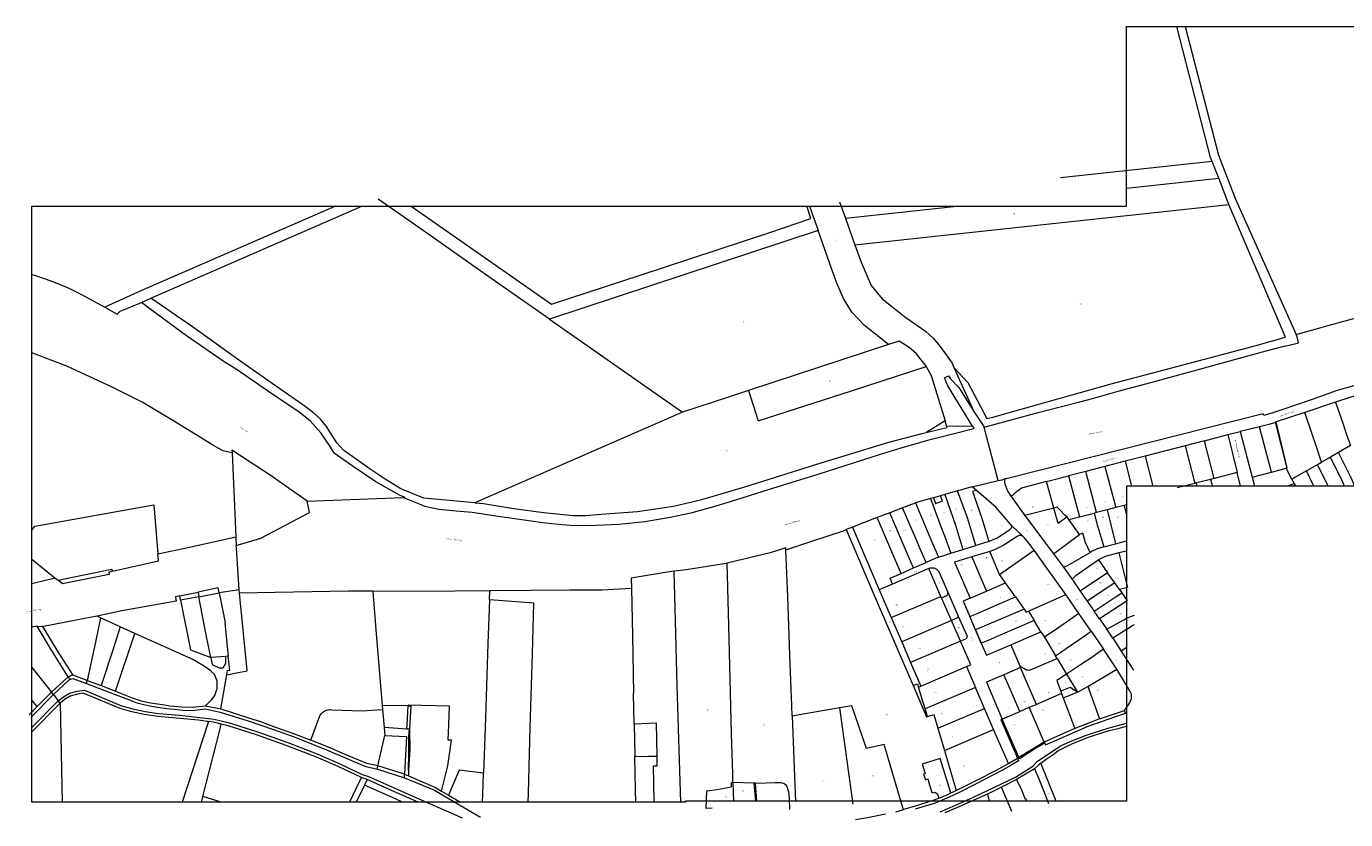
# Model space of a CAD drawing. Header units: metres. Extents: x 46252 to 49968, y 390712 to 391860.
# Tile 2 of 3: x 48127 to 49000, y 391321 to 391846. Entities that reach past the tile are written whole.
import ezdxf
from ezdxf.enums import TextEntityAlignment as Align
from ezdxf.lldxf.tags import DXFTag

# ---------------------------------------------------------------- set-up
doc = ezdxf.new("R2010")
doc.units = ezdxf.units.M
for name, color, linetype, lineweight in [('B-WE-KG-GRENS_PERCEEL-G', 150, 'KG-PERCEEL-SO', 18), ('B-WE-KG-GRENS_PERCEEL-T18', 10, 'Continuous', 18), ('B-WE-OG-BEBOUWING_STRAATNAAM-T18', 10, 'Continuous', 18), ('B-WE-OG-HULPLIJN-G', 50, 'Continuous', 18)]:
    doc.layers.add(name, color=color, linetype=linetype, lineweight=lineweight)
doc.styles.add('NLCS-ISO-ANNOTATIEF-T18', font='NLCS-ISO.ttf', dxfattribs={"height": 1.8})
doc.styles.get("Standard").update_dxf_attribs({"font": 'NLCS-ISO.ttf'})
tags = doc.linetypes.add('KG-PERCEEL-SO', pattern='A,5.5,-2,["P",Standard,S=1.8,R=0,X=-0.5,Y=-0.9],-2,5.5,-2,[5,NLCS.SHX,S=0.75,R=0,X=0,Y=0],-2', length=19).pattern_tags.tags
tags[6] = DXFTag(74, 10)

msp = doc.modelspace()

# ---------------------------------------------------------------- linework, layer by layer
at = {"layer": 'B-WE-KG-GRENS_PERCEEL-G', "ltscale": 0.5}
for points in [[(48911.56, 391756.29), (48910.47, 391759.1), (48888.01, 391845.85)], [(48893.62, 391845.85), (48915.77, 391760.49), (48926.98, 391731.52), (48966.99, 391641.89), (48988.38, 391647.82), (49010.68, 391654.02), (49020.33, 391666.46), (49021.6, 391664.78), (49032.82, 391680.71), (49040.3, 391690.31), (49045.82, 391694.43)], [(48854.83, 391738.78), (48915.79, 391745.33), (48911.56, 391756.29), (48811.13, 391745.49)], [(48674.95, 391701.25), (48679.04, 391689.74), (48685.86, 391674.33), (48693.01, 391665.38), (48708.67, 391653.07), (48721.7, 391643.92), (48726.76, 391639.31), (48731.46, 391633.83), (48739.29, 391622.85), (48740.59, 391620), (48749.71, 391610.08), (48762.37, 391586.22), (48766.24, 391587.16), (48795.14, 391595.3), (48844.56, 391609.04), (48891.36, 391621.58), (48939.73, 391634.32), (48959.92, 391639.93), (48922.6, 391727.86), (48921.88, 391729.56), (48915.79, 391745.33)], [(48645.04, 391726.7), (48650.72, 391710.58), (48472.74, 391652.01), (48434.93, 391678.52), (48398.33, 391704.17), (48392.95, 391707.94), (48359.36, 391731.45)], [(48664.81, 391729.76), (48668.72, 391718.77), (48742.46, 391726.7)], [(48331.08, 391726.7), (48202.27, 391670.71), (48178.54, 391659.8), (48186.74, 391655.31), (48188.71, 391657.29), (48202.8, 391663.1), (48208.95, 391665.78), (48348.56, 391726.7)], [(48381.37, 391726.7), (48474.24, 391661.94), (48532.86, 391681.02), (48618.74, 391709.32), (48645.93, 391718.7), (48643.25, 391726.7)], [(48668.72, 391718.77), (48673.21, 391706.13), (48674.95, 391701.25), (48922.6, 391727.86)], [(48697.23, 391635.14), (48681.43, 391647.7), (48673.03, 391656.52), (48667.41, 391665.6), (48663.13, 391675.72), (48659.57, 391685.46), (48650.72, 391710.58)], [(48130.19, 391681.64), (48131.87, 391681.13), (48143.49, 391677.12), (48154.15, 391672.77), (48163.01, 391668.3), (48178.54, 391659.8)], [(48752.93, 391581.14), (48753.46, 391580.28), (48753.73, 391579.26), (48738.83, 391575.68), (48723.05, 391571.61), (48705.44, 391566.55), (48691.02, 391562.01), (48668.42, 391554.75), (48650.45, 391549.17), (48633.19, 391543.8), (48614.02, 391537.75), (48595.9, 391532.12), (48583.02, 391528.2), (48566.48, 391523.49), (48552.69, 391520.6), (48546.36, 391519.47), (48535.84, 391517.74), (48520.84, 391516.1), (48519.12, 391516.03), (48498.27, 391515), (48486.78, 391515.3), (48480.99, 391515.81), (48468.48, 391517.17), (48451.54, 391519.5), (48437.3, 391521.48), (48421.55, 391523.83), (48411.05, 391524.83), (48399.48, 391525.87), (48390.31, 391527.94), (48386.72, 391529.35), (48379.13, 391532.52), (48375.71, 391533.85), (48377.23, 391533.91), (48373.65, 391535.32), (48357.81, 391544.33), (48342.19, 391554.87), (48330.36, 391563.11), (48327.16, 391568.32), (48321.42, 391576.79), (48314.33, 391584.66), (48307.05, 391590.35), (48286.1, 391604.4), (48265.4, 391618.85), (48257.4, 391623.75), (48232.65, 391640.9), (48208.17, 391658.9), (48202.8, 391663.1)], [(48423.5, 391530.34), (48389.72, 391533.4), (48374.51, 391539.66), (48363.96, 391546.01), (48354.04, 391552.56), (48344.82, 391559.31), (48336.8, 391564.99), (48332.12, 391570.15), (48325.14, 391580.96), (48321.2, 391585.67), (48316.66, 391590.02), (48309.59, 391595.21), (48289.33, 391609.32), (48268.61, 391623.89), (48260.83, 391629.47), (48236.59, 391646.77), (48208.95, 391665.78)], [(48472.74, 391652.01), (48560.89, 391590.31)], [(48735.66, 391581.37), (48752.93, 391581.14), (48736.4, 391607.82), (48734.22, 391613.12), (48736.95, 391614.42), (48738.31, 391612.41), (48743.71, 391606.74), (48753.83, 391590.87), (48759.8, 391581.51), (48760.48, 391580.45), (48796.36, 391590.12), (48810.82, 391593.86), (48811.79, 391594.11), (48823.78, 391597.22), (48832.31, 391599.39), (48849.21, 391604.31), (48874.16, 391610.98), (48893.29, 391616.14), (48896.81, 391617.02), (48947.18, 391630.97), (48959.13, 391634.15), (48962.43, 391634.64), (48968.73, 391636.32), (48967.76, 391640.16), (48966.99, 391641.89)], [(48262.7, 391563.52), (48256.51, 391564.77), (48249.42, 391568.98), (48224.62, 391584.23), (48203.58, 391596.84), (48183.28, 391606.94), (48153.39, 391620.88), (48130.19, 391629.64)], [(48722.27, 391620.58), (48725.48, 391614.67), (48734.69, 391584.53)], [(48740.59, 391620), (48753.83, 391590.87)], [(49012.05, 391609.88), (49005.32, 391607.72), (48994.28, 391604.63), (48977.65, 391598.8), (48958.26, 391592.16), (48951.56, 391590.01), (48945.68, 391588.26), (48945.33, 391589.34), (48776.96, 391546.75), (48774.35, 391546.12)], [(48604.49, 391604.64), (48592.04, 391600.55), (48560.89, 391590.31), (48423.5, 391530.34), (48429.07, 391529.84), (48449.17, 391526.59), (48468.81, 391523.99), (48488.51, 391521.87), (48496.71, 391521.87), (48507.01, 391522.71), (48531.06, 391524.53), (48554.9, 391528.18), (48573.73, 391532.52), (48602.17, 391540.83), (48649.85, 391555.83), (48697.55, 391570.59), (48719.45, 391576.3), (48722.08, 391576.88), (48722.08, 391576.88)], [(49022.41, 391579.27), (49015.24, 391600.21), (49014.03, 391603.84), (48993.16, 391597.03), (48997.94, 391583.17), (49000.45, 391575.64), (49003.03, 391568.24), (49000.49, 391566.78), (48995.13, 391563.71), (48989.79, 391560.65)], [(48973.84, 391551.52), (48981.12, 391555.7), (48983.92, 391557.29), (48980.24, 391568.07), (48977.35, 391576.4), (48972.82, 391590.18), (48953.9, 391583.87)], [(48993.16, 391597.03), (48972.82, 391590.18)], [(48769.85, 391545.05), (48761.19, 391577.76), (48760.48, 391580.45)], [(48953.22, 391583.64), (48952.64, 391583.4), (48949.01, 391582.2), (48942.89, 391580.7)], [(48906.44, 391571.46), (48921.94, 391575.48), (48928.07, 391550.42), (48912.77, 391546.48), (48906.44, 391571.46), (48893.62, 391568.14), (48900.11, 391543.22)], [(48921.94, 391575.48), (48930.12, 391577.58)], [(48893.62, 391568.14), (48867.05, 391561.24), (48872.26, 391541.36)], [(49005.86, 391541.36), (49003.39, 391546.85), (48995.13, 391563.71)], [(48840.54, 391554.43), (48827.85, 391551.1), (48827.85, 391551.1)], [(48853.87, 391557.91), (48840.54, 391554.43), (48847.76, 391527.21)], [(48867.05, 391561.24), (48853.87, 391557.91), (48858.18, 391541.36)], [(48988.37, 391541.36), (48981.12, 391555.7)], [(48999.16, 391541.36), (48997.89, 391544.09), (48989.79, 391560.65), (48983.92, 391557.29)], [(48763.65, 391504.7), (48766.13, 391505.74), (48768.86, 391507), (48772.29, 391509.04), (48777.26, 391512.4), (48778.36, 391513.52), (48779.05, 391514.93), (48768.59, 391527.21), (48755.25, 391538.67), (48752.63, 391540.93), (48769.85, 391545.05), (48772.39, 391545.66), (48774.35, 391546.12), (48774.08, 391544), (48774.37, 391542.09), (48776.28, 391537.88), (48778.51, 391534.55)], [(48815.41, 391521.03), (48813.88, 391522.26), (48810.69, 391525.64), (48808.78, 391527.4), (48806.65, 391526.8), (48801.8, 391544.48), (48816.3, 391548.26)], [(48841.97, 391525.74), (48834.98, 391523.97), (48827.85, 391551.1), (48816.3, 391548.26), (48823.57, 391521.08), (48833.33, 391523.55), (48833.33, 391523.55)], [(48910.45, 391545.88), (48905.04, 391544.49), (48901.06, 391543.46)], [(48912.77, 391546.48), (48910.45, 391545.88), (48911.65, 391541.36)], [(48930.35, 391541.36), (48928.07, 391550.42)], [(48938.04, 391547.41), (48939.61, 391541.36)], [(48950.75, 391550.61), (48960.44, 391553.24), (48960.97, 391553.39)], [(48966.07, 391542.87), (48964.31, 391546.07), (48960.44, 391553.24)], [(48978.82, 391541.36), (48978.63, 391541.72), (48973.84, 391551.52), (48964.31, 391546.07)], [(48752.63, 391540.93), (48750.14, 391540.33), (48744.7, 391538.71), (48742.97, 391538.22)], [(48755.25, 391538.67), (48752.93, 391537.86), (48758.75, 391520.8), (48761.62, 391511.24), (48763.65, 391504.7), (48759.55, 391503.35), (48755.07, 391502)], [(48801.8, 391544.48), (48786, 391540.36), (48785.26, 391540.13), (48784.28, 391539.18), (48783.26, 391538.43), (48782.27, 391537.78), (48781.44, 391537.19), (48780.96, 391536.79), (48780.51, 391536.37), (48780.1, 391535.98), (48779.74, 391535.61), (48779.23, 391535.21), (48778.92, 391534.95), (48778.51, 391534.55), (48787.51, 391521.94), (48787.51, 391521.94)], [(48901.59, 391541.36), (48901.06, 391543.46), (48900.11, 391543.22), (48888.26, 391540.17)], [(48967.06, 391541.36), (48966.07, 391542.87), (48964.24, 391542.39), (48963.35, 391542.07), (48960.66, 391541.36)], [(48130.19, 391512.18), (48132.14, 391514.88), (48210.95, 391529.02), (48213.67, 391496.46), (48234.43, 391500.97), (48265.21, 391507.91)], [(48312.49, 391531.48), (48375.71, 391533.85)], [(48715, 391530.24), (48714.87, 391530.21), (48706.52, 391527)], [(48725.08, 391533.12), (48715, 391530.24), (48724, 391509.14), (48728, 391499.96), (48730.43, 391494.35), (48733.85, 391495.48), (48738.5, 391496.91)], [(48726.95, 391533.65), (48725.08, 391533.12), (48731.96, 391514.65), (48734.26, 391508.38), (48738.5, 391496.91), (48746.5, 391499.36)], [(48734.63, 391535.84), (48731.61, 391534.96)], [(48853.24, 391528.59), (48847.76, 391527.21), (48841.97, 391525.74), (48847.5, 391503.21), (48854.83, 391505.22)], [(48854.83, 391529), (48853.24, 391528.59), (48854.83, 391522.05)], [(48699.91, 391476.5), (48698.24, 391480.38), (48705.55, 391483.58), (48698.67, 391499.41), (48689.64, 391520.6), (48687.96, 391519.94), (48673.3, 391514.2), (48691.07, 391472.76), (48691.07, 391472.76)], [(48705.55, 391483.58), (48713.82, 391487.18), (48711.85, 391491.79), (48707.87, 391500.96), (48698.07, 391523.78), (48698.07, 391523.78), (48689.64, 391520.6)], [(48730.43, 391494.35), (48727.09, 391492.98), (48722.11, 391490.8), (48717.97, 391500.35), (48717.57, 391501.32), (48715.28, 391506.6), (48706.52, 391527), (48698.07, 391523.78), (48698.07, 391523.78)], [(48816.7, 391519.34), (48823.57, 391521.08), (48823.57, 391521.08)], [(48834.98, 391523.97), (48833.33, 391523.55), (48835.43, 391515.79), (48838.68, 391504.85), (48839.67, 391501.26), (48835.4, 391499.88), (48832, 391498.26), (48830.66, 391497.48)], [(48633.55, 391389.16), (48633.31, 391395.98), (48632, 391429.5), (48630.56, 391468.37), (48629.29, 391499.23), (48646.56, 391504.94), (48667.34, 391511.86), (48669.26, 391512.61), (48687.48, 391469.65), (48707.83, 391422.68), (48713.58, 391409.45), (48722.42, 391388.68), (48723.15, 391388.9), (48721.58, 391393.93), (48717.01, 391408.25), (48717.01, 391408.25)], [(48673.3, 391514.2), (48669.26, 391512.61)], [(48779.05, 391514.93), (48786.11, 391508.14)], [(48267.34, 391472.78), (48265.81, 391496.99), (48265.56, 391500.18), (48265.47, 391502.07)], [(48770.73, 391482.93), (48793.55, 391498.93), (48790.07, 391503.67), (48788.38, 391505.8), (48787.01, 391507.37), (48786.11, 391508.14), (48785.67, 391508.37), (48785.21, 391508.53), (48784.72, 391508.62), (48784.23, 391508.64), (48783.74, 391508.59), (48783.26, 391508.46), (48782.81, 391508.27), (48782.39, 391508.01), (48782.39, 391508.01), (48774.84, 391503.08), (48773.16, 391502.08), (48771.45, 391501.15), (48769.7, 391500.29), (48767.92, 391499.5), (48766.1, 391498.78), (48764.26, 391498.14)], [(48806.51, 391496.45), (48813.01, 391487.62), (48815.39, 391488.66), (48817.76, 391489.97), (48830.66, 391497.48), (48827.51, 391504.54), (48827.45, 391504.68), (48825.85, 391510.27), (48823.7, 391509.42), (48823.7, 391509.42)], [(48839.67, 391501.26), (48847.5, 391503.21)], [(48130.19, 391492.93), (48140.74, 391484.37), (48145.57, 391480.45), (48147.6, 391479.21), (48164.52, 391482.67), (48183.15, 391486.36), (48183.55, 391484.98), (48181.07, 391484.51), (48181.45, 391482.91), (48150.4, 391476.63), (48147.6, 391479.21)], [(48183.55, 391484.98), (48214.1, 391491.83), (48213.67, 391496.46)], [(48629.29, 391499.23), (48629.25, 391500.44), (48618.94, 391497.23), (48590.5, 391490.27)], [(48752.39, 391494.46), (48740.98, 391490.93), (48751.24, 391467.3), (48762.07, 391471.86)], [(48786.97, 391459.99), (48788.47, 391457.97), (48789.88, 391458.62), (48814.61, 391469.59), (48802.32, 391486.9), (48793.55, 391498.93)], [(48854.83, 391498.42), (48849.63, 391497.15), (48855.42, 391474.15), (48850.22, 391472.84), (48851.61, 391470.83), (48855.3, 391465.52), (48837, 391453.4), (48837, 391453.4), (48833.32, 391458.67), (48843.37, 391465.31), (48846.65, 391467.5), (48851.61, 391470.83)], [(48849.63, 391497.15), (48840.56, 391494.72), (48838.04, 391493.42), (48836.24, 391492.59), (48842.3, 391484.03), (48842.3, 391484.03)], [(48559.75, 391332.17), (48558.98, 391359.64), (48557.42, 391409.15), (48556.24, 391452.17), (48555.43, 391485.01), (48548.07, 391484.06), (48526.98, 391480.37), (48527.11, 391473.54), (48527.86, 391442.39), (48528.5, 391404.35)], [(48580.47, 391328.21), (48576.57, 391327.93), (48576.95, 391339.66), (48583.62, 391340.41), (48593.22, 391342.27), (48593.4, 391345.04), (48594.27, 391345.07), (48594.12, 391350.84), (48593.36, 391377.41), (48592.5, 391413.53), (48591.29, 391457.54), (48590.5, 391490.27), (48589.67, 391490.07), (48563.24, 391486.02), (48555.43, 391485.01)], [(48723.9, 391486.8), (48723.9, 391486.8), (48724.43, 391487.04), (48724.99, 391487.22), (48725.56, 391487.33), (48726.14, 391487.37), (48726.72, 391487.34), (48727.29, 391487.23), (48727.85, 391487.07), (48728.38, 391486.83), (48728.88, 391486.53), (48729.34, 391486.18), (48729.76, 391485.77), (48730.12, 391485.31), (48730.42, 391484.82), (48730.67, 391484.29), (48736.42, 391471.2), (48743.44, 391455.24), (48749.07, 391442.42), (48749.19, 391442.08), (48749.24, 391441.72), (48749.22, 391441.37), (48749.12, 391441.02), (48748.96, 391440.7), (48748.74, 391440.42), (48748.46, 391440.19), (48748.14, 391440.02), (48744.95, 391438.66), (48739.02, 391452.45), (48705.96, 391438.38), (48711.9, 391424.61), (48711.9, 391424.61)], [(48713.82, 391487.18), (48722.11, 391490.8)], [(48813.01, 391487.62), (48818.94, 391479.32), (48819.29, 391480.11), (48819.53, 391480.33), (48819.64, 391480.65), (48820.01, 391480.9), (48820.17, 391481.12), (48821.26, 391482.31), (48834.06, 391491.3), (48836.24, 391492.59)], [(48145.57, 391480.45), (48130.19, 391476.74)], [(48781.25, 391468.1), (48774.75, 391477.29)], [(48818.94, 391479.32), (48824.11, 391471.89)], [(48846.98, 391477.41), (48842.3, 391484.03), (48824.11, 391471.89), (48828.72, 391465.27), (48828.72, 391465.27)], [(48850.22, 391472.84), (48846.98, 391477.41), (48828.72, 391465.27), (48833.32, 391458.67), (48833.32, 391458.67)], [(48228.14, 391468.68), (48225.24, 391468.08), (48225.79, 391465.21), (48203.46, 391461.17), (48189.79, 391458.73), (48173.46, 391455.37)], [(48228.59, 391465.81), (48228.14, 391468.68), (48240.26, 391471.27), (48240.79, 391468.1), (48254.08, 391470.64), (48253.58, 391473.94), (48240.26, 391471.27)], [(48259.19, 391416.45), (48266.75, 391417.95), (48271.66, 391418.92), (48272.72, 391419.13), (48272.72, 391419.19), (48267.71, 391470.48), (48267.34, 391472.78), (48254.08, 391470.64), (48255.9, 391461.99), (48256.94, 391456.64), (48258.18, 391450.72), (48257.88, 391450.54), (48260.17, 391428.84)], [(48355.82, 391471.75), (48339.71, 391471.87), (48291.31, 391471.02), (48267.71, 391470.48)], [(48433.11, 391466.02), (48433.31, 391472.06), (48410.48, 391471.78), (48372.85, 391471.62), (48355.82, 391471.75), (48357.94, 391446.28), (48361.03, 391409.28), (48362.15, 391396.06)], [(48527.11, 391473.54), (48507.37, 391472.5), (48486.4, 391472.4), (48434.13, 391472.07), (48433.31, 391472.06)], [(48743.44, 391455.24), (48742.9, 391454.1), (48739.02, 391452.45), (48732.34, 391467.48), (48731.96, 391468.33), (48731.96, 391468.33)], [(48732.34, 391467.48), (48735.43, 391468.84), (48735.74, 391469.01), (48736.02, 391469.23), (48736.24, 391469.51), (48736.41, 391469.82), (48736.52, 391470.16), (48736.55, 391470.51), (48736.52, 391470.86), (48736.42, 391471.2)], [(48751.24, 391467.3), (48746.57, 391465.3), (48751.03, 391455), (48755.58, 391456.92), (48763.49, 391460.31), (48781.25, 391468.1), (48786.97, 391459.99), (48754.85, 391446.15), (48758.67, 391437.3), (48751.03, 391455)], [(48823.33, 391457.04), (48814.61, 391469.59)], [(48458.69, 391332.17), (48458.86, 391338.08), (48460.05, 391381.65), (48461.47, 391430.39), (48462.4, 391463.9), (48433.11, 391466.02), (48432.07, 391437.18), (48430.48, 391387.77), (48429.22, 391351.4)], [(48789.88, 391458.62), (48793.69, 391452.35), (48771.11, 391442.66), (48763.23, 391439.25), (48758.67, 391437.3), (48762.06, 391429.36), (48769.49, 391432.58), (48778.22, 391436.34), (48778.22, 391436.34), (48780.1, 391437.16), (48798.17, 391444.94), (48793.69, 391452.35)], [(48175.71, 391454.27), (48173.46, 391455.37), (48159.59, 391452.6), (48137.99, 391448.52), (48137.24, 391448.52)], [(48188.71, 391448.21), (48175.71, 391454.27), (48172.33, 391438.1), (48166.85, 391412.71), (48176.15, 391409.3)], [(48699.04, 391454.34), (48699.04, 391454.32), (48705.96, 391438.38)], [(48831.42, 391445.26), (48823.33, 391457.04), (48815.12, 391451.38), (48809.97, 391447.79), (48800.39, 391441.26), (48807.73, 391429.1), (48807.73, 391429.1), (48818.3, 391436.27), (48823.25, 391439.67), (48831.42, 391445.26), (48839.52, 391433.34), (48831.11, 391427.51), (48824.27, 391422.96), (48815.12, 391416.86), (48822.29, 391405.05), (48829.14, 391408.7), (48836.9, 391387.2), (48831.46, 391385.13), (48820.56, 391380.89)], [(48837, 391453.4), (48841.69, 391446.66)], [(48845.65, 391440.71), (48841.69, 391446.66), (48853, 391452.76), (48854.4, 391453.67), (48855.37, 391454.16), (48857.44, 391455.05), (48859.41, 391455.69), (48860.17, 391455.89)], [(48859.78, 391449.45), (48858.57, 391448.84), (48856.74, 391447.65), (48854.18, 391446.09), (48845.65, 391440.71), (48851.26, 391432.16)], [(48133.77, 391448.72), (48130.19, 391447.92)], [(48166.4, 391410.61), (48166.85, 391412.71), (48157.2, 391416.29), (48154.23, 391415.14), (48143.19, 391432.77), (48133.77, 391448.72), (48137.24, 391448.52), (48147.39, 391431.69), (48157.2, 391416.29)], [(48185.47, 391405.63), (48196.57, 391401.27), (48202.59, 391399.29), (48208.77, 391397.78), (48217.99, 391396.5), (48221.44, 391395.9), (48229.44, 391395.3), (48236.51, 391394.92), (48245.06, 391395.81), (48249.14, 391399.81), (48251.41, 391402.8), (48252.74, 391407.28), (48252.76, 391412.35), (48251.12, 391416.55), (48248.47, 391419.35), (48242.62, 391423.08), (48236.27, 391426.71), (48198.38, 391443.84)], [(48798.17, 391444.94), (48800.39, 391441.26)], [(48748.94, 391421.9), (48751.65, 391423.05), (48744.95, 391438.66), (48711.9, 391424.61), (48718.65, 391408.98), (48718.65, 391408.98), (48748.94, 391421.9), (48754.84, 391408.1), (48721.58, 391393.93)], [(48778.22, 391436.34), (48784.15, 391422.43), (48788.68, 391419.82), (48789.85, 391419.58), (48791.12, 391419.66), (48793.86, 391420.87), (48800.85, 391423.88), (48808.79, 391427.34), (48815.12, 391416.86), (48808.77, 391412.62), (48811.38, 391405.56), (48811.39, 391405.52), (48811.86, 391404.11), (48812.91, 391401.29), (48822.29, 391405.05), (48817.59, 391408.01), (48811.38, 391405.56), (48811.38, 391405.56)], [(48829.14, 391408.7), (48848.29, 391420.16), (48848.29, 391420.16), (48839.52, 391433.34)], [(48854.83, 391434.53), (48851.26, 391432.16), (48853.34, 391428.99), (48859.34, 391419.58)], [(48245.06, 391395.81), (48255.28, 391393.8), (48259.19, 391416.45), (48259.72, 391419.52), (48261.24, 391419.37), (48260.17, 391428.84), (48258.6, 391428.65)], [(48808.79, 391427.34), (48807.73, 391429.1)], [(48130.19, 391421.19), (48143.25, 391404.99), (48154.23, 391415.14), (48155.36, 391413.33), (48155.1, 391413.24), (48144.46, 391403.4), (48147.68, 391399.18), (48150.38, 391401.5), (48155.05, 391404.29), (48160.15, 391405.57), (48165.12, 391406.21), (48189.59, 391395.92), (48196.94, 391393.97), (48205.19, 391392.19), (48213.94, 391390.88), (48227.89, 391389.72), (48250.81, 391387.06), (48260.96, 391384.58), (48279.6, 391378.57), (48299.62, 391371.51), (48319.54, 391363.79), (48334.04, 391357.39), (48348.88, 391350.35), (48352.96, 391349.03), (48386.37, 391334.23), (48415.04, 391321.62)], [(48784.17, 391392.19), (48790.43, 391394.93), (48795.12, 391396.88), (48787.72, 391414.02), (48784.64, 391421.26), (48784.64, 391421.26), (48773.62, 391416.52)], [(48784.15, 391422.43), (48784.64, 391421.26)], [(48836.9, 391387.2), (48853.53, 391392.71), (48856.15, 391396.58), (48856.86, 391397.76), (48857.33, 391399.11), (48858.11, 391400.73), (48858.03, 391403.63), (48857.03, 391405.78), (48848.29, 391420.16)], [(48155.36, 391413.33), (48157.3, 391414.04), (48166.4, 391410.61), (48180.62, 391405.25), (48195.82, 391399.34), (48198.97, 391398.17), (48204.34, 391396.84), (48208.27, 391395.89), (48213.54, 391395.06), (48219.59, 391394.15), (48224.46, 391393.62), (48230.04, 391393.12), (48236.64, 391392.89), (48244.83, 391393.86), (48254.93, 391391.66), (48273.33, 391386.04), (48290.15, 391380.26), (48303.8, 391375.28), (48317.52, 391369.84), (48325.12, 391366.82), (48350.56, 391355.93), (48358.74, 391354), (48359.15, 391356.18), (48351.88, 391357.75), (48337.59, 391363.71), (48326.62, 391368.44), (48314.83, 391373.08)], [(48713.58, 391409.45), (48716.39, 391410.47), (48717.01, 391408.25), (48718.65, 391408.98)], [(48723.15, 391388.9), (48727.21, 391390.14), (48729.87, 391381.02), (48760.82, 391394.2), (48754.84, 391408.1), (48754.84, 391408.1)], [(48129.73, 391388.48), (48144.46, 391403.4), (48143.25, 391404.99), (48133.77, 391395.4), (48128.45, 391390.01)], [(48133.77, 391395.4), (48130.19, 391399.59)], [(48130.19, 391378.73), (48148.31, 391397.09), (48148.89, 391397.59), (48147.68, 391399.18), (48147.03, 391398.58), (48130.19, 391381.58)], [(48247.11, 391385.5), (48246.16, 391385.62), (48240.45, 391386.39), (48213.67, 391388.86), (48204.58, 391390.15), (48196.39, 391391.91), (48188.64, 391394.05), (48164.25, 391404.24), (48160.34, 391403.55), (48155.58, 391402.24), (48151.88, 391400.07), (48148.89, 391397.59), (48150.34, 391332.17)], [(48528.94, 391383.85), (48528.5, 391404.35)], [(48811.86, 391404.11), (48795.12, 391396.88), (48795.12, 391396.88)], [(48812.91, 391401.29), (48820.56, 391380.89), (48807.13, 391374.95), (48800.38, 391371.93), (48800.65, 391371.18), (48801.13, 391370), (48808.9, 391373.37), (48819.33, 391378.09), (48830.53, 391382.78), (48835.03, 391384.48), (48842.55, 391387.02), (48854.18, 391390.99), (48854.18, 391390.99), (48853.53, 391392.71)], [(48255.28, 391393.8), (48273.63, 391388.04), (48281.43, 391385.47), (48290.78, 391382.01), (48303.37, 391377.63), (48309.2, 391375.3), (48314.83, 391373.08), (48320.79, 391389.24), (48321.2, 391389.91), (48321.67, 391390.54), (48322.21, 391391.12), (48322.8, 391391.65), (48323.43, 391392.11), (48324.11, 391392.5), (48324.83, 391392.83), (48325.58, 391393.08), (48326.35, 391393.26), (48327.13, 391393.36), (48327.91, 391393.39), (48328.7, 391393.33), (48348.99, 391392.62), (48354.94, 391392.95), (48362.38, 391393.41)], [(48378.46, 391380.47), (48378.66, 391383.35), (48379.18, 391395.85), (48381.03, 391395.83), (48380.21, 391380.35), (48380.2, 391380.08), (48380.28, 391367.28), (48379.5, 391353.01), (48379.46, 391349.46), (48397.41, 391341.77), (48401.25, 391339.45), (48405.43, 391356.11), (48407.91, 391373.11), (48405.83, 391373.14), (48406.14, 391383.13), (48406.53, 391395.65), (48379.21, 391396.34), (48379.18, 391395.85), (48362.15, 391396.06), (48362.38, 391393.41), (48363.31, 391381.46)], [(48673.91, 391330.67), (48665.07, 391394.46), (48665.07, 391394.49), (48634.26, 391389.28), (48633.55, 391389.16), (48634.94, 391349.12), (48635.58, 391332.71)], [(48702, 391325.78), (48707.07, 391327.2), (48705.64, 391332.02), (48694.29, 391370.36), (48682.57, 391367.65), (48673.06, 391395.84), (48665.07, 391394.49)], [(48729.87, 391381.02), (48734.2, 391366.37), (48766.79, 391380.26), (48760.82, 391394.2)], [(48783.53, 391361.89), (48799.25, 391371.48), (48799.53, 391371.63), (48800.38, 391371.93), (48790.43, 391394.93), (48790.43, 391394.93)], [(48854.83, 391391.22), (48854.18, 391390.99)], [(48242.41, 391332.17), (48243.37, 391335.92), (48254.53, 391379.79), (48255.54, 391383.76), (48250.51, 391385.04), (48247.11, 391385.5), (48229.57, 391332.17)], [(48348.32, 391348.46), (48333.04, 391355.64), (48318.68, 391361.99), (48298.63, 391369.66), (48278.9, 391376.68), (48260.03, 391382.62), (48255.54, 391383.76)], [(48379.5, 391353.01), (48379.63, 391364.67), (48379.79, 391375.62), (48380.05, 391380.36), (48378.46, 391380.47), (48363.31, 391381.46), (48363.75, 391376.28)], [(48731.4, 391325.73), (48741.57, 391330.17), (48753.02, 391335.19), (48767.95, 391342.21), (48781.3, 391348.59), (48792.78, 391355.93), (48795.63, 391359.03), (48810.33, 391368.87), (48813.03, 391370.32), (48817.38, 391372.24), (48827.53, 391376.16), (48831.68, 391377.58), (48843.35, 391381.42), (48854, 391384.26), (48854.83, 391384.48)], [(48776.75, 391357.7), (48766.79, 391380.26), (48766.79, 391380.26)], [(48798, 391357.89), (48801.5, 391360.48), (48806.13, 391363.68), (48809.42, 391366.17), (48818.62, 391370.71), (48828.99, 391374.82), (48833, 391376.19), (48838.36, 391377.95), (48843.36, 391379.49), (48849.36, 391380.97), (48855.39, 391382.74)], [(48358.74, 391354), (48358.98, 391353.95), (48376.28, 391348.49), (48376.75, 391348.29), (48376.83, 391350.59), (48359.15, 391356.18), (48363.75, 391376.28), (48378.19, 391375.68), (48376.83, 391350.59), (48379.46, 391349.46)], [(48796.6, 391368.88), (48799.48, 391370.65), (48800.65, 391371.18)], [(48529.89, 391332.17), (48529.76, 391340.37), (48529.4, 391362.38)], [(48542.1, 391332.17), (48541.66, 391356.12), (48544.18, 391356.15), (48544.04, 391362.51)], [(48734.2, 391366.37), (48741.95, 391339.82), (48755.35, 391346.49), (48768.28, 391353.13), (48776.75, 391357.7), (48782.53, 391361.22), (48783.35, 391359.47), (48778.9, 391356.77), (48772.23, 391353), (48755.18, 391344.29), (48744, 391338.5), (48737.4, 391335.43), (48728.03, 391331.48), (48714.9, 391327.49)], [(48796.6, 391368.88), (48784.35, 391361.04), (48784, 391360.94), (48783.75, 391360.91), (48782.95, 391360.97), (48782.53, 391361.22)], [(48428.57, 391332.17), (48428.79, 391337.13), (48429.22, 391351.4), (48413.12, 391353.34), (48405.97, 391336.72), (48413.88, 391332.17)], [(48738.57, 391338.18), (48734.6, 391350.99), (48734.6, 391350.99), (48731.47, 391361.07), (48719.58, 391357.25), (48721.59, 391351.02), (48720.48, 391350.66), (48721.66, 391346.98), (48723.23, 391347.46), (48723.72, 391345.77), (48725.84, 391338.47), (48726.56, 391338.29), (48728.05, 391338.69), (48729.58, 391337.48), (48730.56, 391334.75), (48736.05, 391336.95), (48738.57, 391338.18), (48741.95, 391339.82)], [(48793.9, 391354.26), (48782.05, 391347.07)], [(48808.18, 391332.71), (48798, 391357.89), (48797.11, 391357.23), (48793.9, 391354.26), (48796.67, 391347.51), (48799.32, 391340.9), (48803.17, 391331.16)], [(48352.13, 391347.2), (48348.32, 391348.46), (48346.49, 391344.68), (48340.43, 391332.17)], [(48385.89, 391332.17), (48368.33, 391339.92), (48352.13, 391347.2), (48350.4, 391343.4)], [(48376.75, 391348.29), (48396.62, 391340.07), (48409.04, 391332.67), (48427.26, 391322.16)], [(48608.2, 391344.68), (48594.27, 391345.07), (48594.61, 391332.71)], [(48610.15, 391332.71), (48609.13, 391344.71), (48608.2, 391344.68), (48609.09, 391332.71)], [(48609.13, 391344.71), (48616.23, 391344.98), (48622.16, 391345.21), (48626.07, 391345.05), (48628.18, 391344.36), (48629.34, 391343.51), (48629.99, 391342.4), (48631.06, 391339.01), (48631.26, 391337.19), (48631.45, 391334.75), (48631.78, 391327.34)], [(48788.9, 391332.71), (48788.31, 391334), (48788.02, 391333.92), (48784.95, 391341.05), (48782.05, 391347.07), (48772.05, 391342.1)], [(48255.45, 391332.17), (48243.37, 391335.92)], [(48375.62, 391332.17), (48371.25, 391334.12), (48350.4, 391343.4), (48344.89, 391332.17)], [(48401.25, 391339.45), (48405.97, 391336.72)], [(48762.67, 391337.48), (48753.7, 391333.47), (48745.35, 391329.67), (48734.52, 391324.93)], [(48778.92, 391325.93), (48772.05, 391342.1), (48762.67, 391337.48), (48763.84, 391332.71)], [(48730.56, 391334.75), (48726.85, 391333.26), (48714.23, 391329.22), (48707.07, 391327.2)], [(48675.31, 391320.53), (48683.25, 391322.04), (48695.28, 391324.28)]]:
    msp.add_lwpolyline(points, dxfattribs=at)
for points in [[(48672.83, 391604.56), (48722.27, 391620.58), (48722.19, 391620.73), (48715.8, 391629), (48710.85, 391633.2), (48704.21, 391637.39), (48697.23, 391635.14), (48604.49, 391604.64), (48611, 391584.53), (48672.83, 391604.56)], [(48734.69, 391584.53), (48722.52, 391577.1), (48722.08, 391576.88), (48732.18, 391579.26), (48736.03, 391580.16), (48735.66, 391581.37), (48734.69, 391584.53)], [(48930.12, 391577.58), (48938.04, 391547.41), (48950.75, 391550.61), (48942.89, 391580.7), (48930.12, 391577.58)], [(48953.22, 391583.64), (48960.97, 391553.39), (48961.19, 391553.45), (48953.9, 391583.87), (48953.22, 391583.64)], [(48312.49, 391531.48), (48287.87, 391548.63), (48262.62, 391565.28), (48262.7, 391563.52), (48265.21, 391507.91), (48265.47, 391502.07), (48281.75, 391506.97), (48314, 391523.95), (48312.49, 391531.48)], [(48734.63, 391535.84), (48741.55, 391515.58), (48744.48, 391506.02), (48746.5, 391499.36), (48755.07, 391502), (48751.47, 391513.82), (48749.5, 391520.33), (48742.97, 391538.22), (48734.63, 391535.84)], [(48726.95, 391533.65), (48728.3, 391529.94), (48733.03, 391531.64), (48731.61, 391534.96), (48726.95, 391533.65)], [(48787.51, 391521.94), (48797.81, 391508.06), (48806.51, 391496.45), (48823.7, 391509.42), (48816.7, 391519.34), (48815.41, 391521.03), (48809.49, 391516.57), (48806.65, 391526.8), (48787.51, 391521.94)], [(48770.73, 391482.93), (48764.26, 391498.14), (48752.39, 391494.46), (48758.01, 391481.5), (48762.07, 391471.86), (48774.75, 391477.29), (48770.73, 391482.93)], [(48699.91, 391476.5), (48691.07, 391472.76), (48699.04, 391454.34), (48731.96, 391468.33), (48723.9, 391486.8), (48699.91, 391476.5)], [(48228.59, 391465.81), (48235.15, 391433.08), (48248.7, 391427.98), (48245.6, 391443), (48240.79, 391468.1), (48228.59, 391465.81)], [(48183.63, 391432.19), (48176.15, 391409.3), (48185.47, 391405.63), (48198.38, 391443.84), (48188.71, 391448.21), (48183.63, 391432.19)], [(48248.7, 391427.98), (48249.64, 391423.2), (48254.19, 391421.07), (48256.87, 391421.12), (48258.67, 391424.15), (48258.6, 391428.65), (48248.7, 391427.98)], [(48773.62, 391416.52), (48762.11, 391411.57), (48772.56, 391387.17), (48784.17, 391392.19), (48779.98, 391401.78), (48776.4, 391410.09), (48773.62, 391416.52)], [(48528.94, 391383.85), (48529.39, 391363.18), (48529.4, 391362.38), (48538.44, 391362.5), (48544.04, 391362.51), (48543.57, 391384.42), (48528.94, 391383.85)], [(48782.53, 391361.22), (48783.53, 391361.89), (48772.56, 391387.17), (48771.67, 391386.79), (48782.53, 391361.22)]]:
    msp.add_lwpolyline(points, close=True, dxfattribs=at)
at = {"layer": 'B-WE-OG-HULPLIJN-G'}
for points in [[(48854.83, 391726.7), (48854.83, 391845.85), (49369.96, 391845.85), (49369.96, 391541.36), (48854.83, 391541.36), (48854.83, 391541.36)], [(48130.19, 391332.17), (48130.19, 391726.7), (48562.92, 391726.7)], [(48562.92, 391726.7), (48854.83, 391726.7)], [(48854.83, 391541.36), (48854.83, 391332.71), (48562.92, 391332.71), (48562.92, 391332.71)], [(48562.92, 391332.71), (48562.92, 391332.17), (48130.19, 391332.17), (48130.19, 391332.17)]]:
    msp.add_lwpolyline(points, dxfattribs=at)

# ---------------------------------------------------------------- texts
at = {"layer": 'B-WE-KG-GRENS_PERCEEL-T18', "char_height": 0.36, "attachment_point": 5, "style": 'NLCS-ISO-ANNOTATIEF-T18'}
for s, insert in [('GOE00\\PW92', (48780.56, 391721.51)), ('GOE00\\PW272', (48824.34, 391661.9)), ('GOE00\\PW176', (48601.4, 391650.1)), ('GOE00\\PW437', (48658.65, 391610.72)), ('GOE00\\PW310', (48733.39, 391581.2)), ('GOE00\\PW438', (48590.09, 391564.84)), ('GOE00\\PL277', (48729.29, 391533.12)), ('GOE00\\PL506', (48792.57, 391527.43)), ('GOE00\\PL9', (48840.33, 391530.91)), ('GOE00\\PL10', (48852.82, 391534)), ('GOE00\\PL533', (48715.34, 391518.75)), ('GOE00\\PL534', (48725.04, 391522.09)), ('GOE00\\PL535', (48734.2, 391523.48)), ('GOE00\\PL536', (48742.11, 391526.23)), ('GOE00\\PL593', (48752.11, 391525.25)), ('GOE00\\PL6', (48811.64, 391521.33)), ('GOE00\\PL7', (48817.35, 391524.47)), ('GOE00\\PL8', (48828.61, 391526.88)), ('GOE00\\PL22', (48839.24, 391520.69)), ('GOE00\\PL21', (48848.91, 391521.09)), ('GOE00\\PL531', (48698.59, 391511.81)), ('GOE00\\PL532', (48707.79, 391512.48)), ('GOE00\\PL537', (48771.98, 391515.25)), ('GOE00\\PL606', (48802.72, 391515.44)), ('GOE00\\PL814', (48828.92, 391518.33)), ('GOE00\\PL530', (48688.16, 391505.67)), ('GOE00\\PL512', (48762.35, 391493.67)), ('GOE00\\PL813', (48814.07, 391495.83)), ('GOE00\\PL511', (48745.78, 391489.09)), ('GOE00\\PL594', (48772.37, 391491.94)), ('GOE00\\PL901', (48834.91, 391486.75)), ('GOE00\\PL710', (48730.91, 391477.42)), ('GOE00\\PL421', (48803.04, 391476.15)), ('GOE00\\PL902', (48837.8, 391477.38)), ('GOE00\\PL28', (48849.31, 391480.26)), ('GOE00\\PL550', (48771.24, 391468)), ('GOE00\\PL609', (48822.2, 391466.55)), ('GOE00\\PL944', (48842.72, 391469.55)), ('GOE00\\PL509', (48702.77, 391462.32)), ('GOE00\\PL711', (48737.46, 391462.02)), ('GOE00\\PL549', (48776.94, 391459.95)), ('GOE00\\PL945', (48847.07, 391463.1)), ('GOE00\\PL560', (48697.84, 391451.21)), ('GOE00\\PL548', (48781.48, 391451.87)), ('GOE00\\PL279', (48800.88, 391452.16)), ('GOE00\\PL946', (48850.93, 391456.89)), ('GOE00\\PL510', (48706.99, 391448.3)), ('GOE00\\PL712', (48743.81, 391447.39)), ('GOE00\\PL547', (48785.68, 391444.29)), ('GOE00\\PL538', (48717.99, 391433.77)), ('GOE00\\PL280', (48810.5, 391437.42)), ('GOE00\\PL713', (48770.95, 391424.49)), ('GOE00\\PL546', (48800.95, 391430.04)), ('GOE00\\PL281', (48817.6, 391426.16)), ('GOE00\\PL539', (48723.15, 391419.97)), ('GOE00\\PL282', (48825.54, 391414.62)), ('GOE00\\PL516', (48814.35, 391410.95)), ('GOE00\\PL284', (48835.81, 391406.05)), ('GOE00\\PL508', (48718.86, 391399.03)), ('GOE00\\PL540', (48728.25, 391404.39)), ('GOE00\\PL544', (48787.51, 391398.6)), ('GOE00\\PL545', (48803.64, 391404.27)), ('GOE00\\PL515', (48816.11, 391404.87)), ('GOE00\\PL283', (48826.39, 391403.05)), ('GOE00\\PL270', (48577.42, 391393.22)), ('GOE00\\PL918', (48696.18, 391390.01)), ('GOE00\\PL541', (48732.67, 391390.34)), ('GOE00\\PL543', (48776.07, 391394.84)), ('GOE00\\PL514', (48799.66, 391392.97)), ('GOE00\\PL808', (48614.48, 391383.54)), ('GOE00\\PL513', (48780.41, 391383.61)), ('GOE00\\PL554', (48828.14, 391382.84)), ('GOE00\\PL542', (48739.11, 391375.54)), ('GOE00\\PL551', (48778.67, 391371.72)), ('GOE00\\PL552', (48791.57, 391366.03)), ('GOE00\\PL443', (48747.03, 391356.19)), ('GOE00\\PL916', (48654.22, 391346.39)), ('GOE00\\PL917', (48686.65, 391349.4)), ('GOE00\\PL271', (48589.55, 391335.45)), ('GOE00\\PL272', (48600.85, 391339.74)), ('GOE00\\PL809', (48608.78, 391341.87)), ('GOE00\\PL862', (48731.37, 391343.19)), ('GOE00\\PL898', (48803.25, 391337.92))]:
    msp.add_mtext(s, dxfattribs=dict(at, insert=insert))
at = {"layer": 'B-WE-OG-BEBOUWING_STRAATNAAM-T18', "style": 'NLCS-ISO-ANNOTATIEF-T18'}
for s, height, rotation, p in [('Westeweg', 0.36, 289, (48662.74, 391704.43)), ('Spanjaardstraat', 0.9, 18.2, (48960.92, 391589.49)), ('Nieuwedijk', 0.9, 326.35422, (48270.96, 391578.84)), ('Nieuwe Rijksweg', 0.9, 11.47327, (48834.36, 391576.84)), ('van Maelstedestraat', 0.9, 283.5, (48928.06, 391566.47)), ('Spanjaardstraat', 0.9, 16.74224, (48843.67, 391559)), ('Nieuwe Rijksweg', 0.9, 17.73794, (48633.72, 391517.36)), ('Velluweweg', 0.36, 306.3, (48788.66, 391512.31)), ('Nieuwe Rijksweg', 0.9, 353.3, (48409.71, 391506.14)), ('Den Omloop', 0.36, 22.2, (48715.74, 391484.76)), ('Nieuwe Rijksweg', 0.9, 10.8, (48131.26, 391459.04)), ('Den Omloop', 0.36, 292.6, (48752.72, 391440.06)), ('Velluweweg', 0.36, 301.1, (48848.93, 391424.91)), ('Oude Rijksweg', 0.36, 23.1, (48814.71, 391373.15))]:
    msp.add_text(s, height=height, rotation=rotation, dxfattribs=at).set_placement(p, align=Align.MIDDLE_CENTER)

doc.saveas('drawing.dxf')
